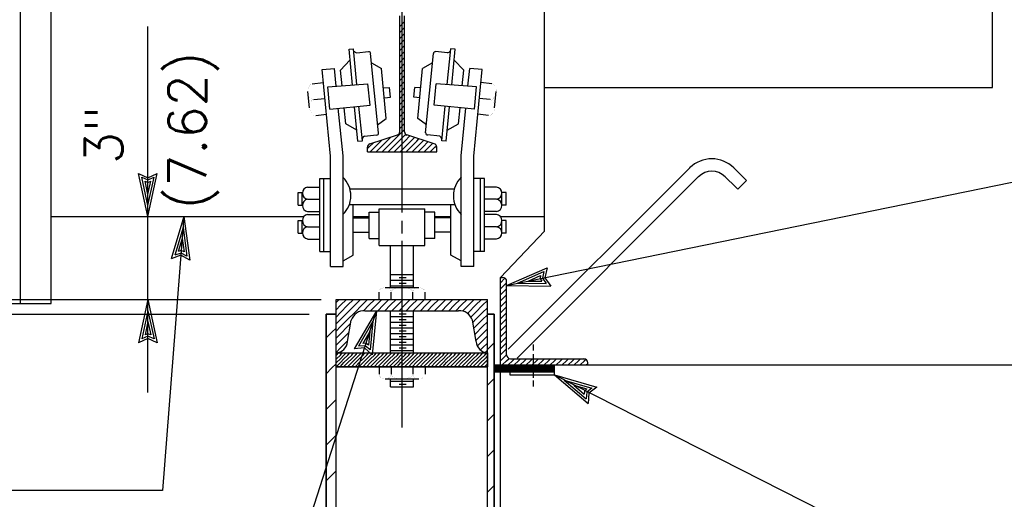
# Model space of a CAD drawing. Extents: x -21 to 2859, y -18 to 3983.
# Tile 14 of 47: x 2.86 to 6.14, y 5.07 to 6.67. Entities that reach past the tile are written whole.
import ezdxf
from ezdxf.enums import TextEntityAlignment as Align

# ---------------------------------------------------------------- set-up
doc = ezdxf.new("R2010")
doc.units = 0
doc.header["$LTSCALE"] = 25.4
doc.header["$MEASUREMENT"] = 0
doc.layers.add('PAN_TS', color=7, linetype='CONTINUOUS')
doc.styles.add('TXT_SHX', font='txt.shx')

# ---------------------------------------------------------------- blocks, each defined once
blk = doc.blocks.new('LT2')
at = {"layer": 'PAN_TS', "color": 24, "linetype": 'CONTINUOUS'}
for p, q in [((0, 0), (-0.0015, 0.000325)), ((-0.00135, 0), (-0.0015, 0.000325)), ((0, 0), (-0.0015, -0.000325)), ((-0.0015, -0.000325), (-0.00135, 0)), ((-0.000387, 0), (-0.001362, 0.000212)), ((-0.001275, 0), (-0.001362, 0.000212)), ((-0.000387, 0), (-0.001362, -0.000212)), ((-0.001362, -0.000212), (-0.001275, 0)), ((-0.000763, 0), (-0.001225, 0.0001)), ((-0.001187, 0), (-0.001225, 0.0001)), ((-0.000763, 0), (-0.001225, -0.0001)), ((-0.001225, -0.0001), (-0.001187, 0))]:
    blk.add_line(p, q, dxfattribs=at)

msp = doc.modelspace()

# ---------------------------------------------------------------- linework, layer by layer
at = {"layer": 'PAN_TS', "color": 7, "linetype": 'CONTINUOUS'}
for p, q in [((6.1049, 6.4434), (6.1049, 9.4254)), ((2.8679, 5.7234), (2.8679, 8.3084)), ((2.9699, 5.7234), (2.9699, 8.2254)), ((4.6129, 5.9644), (4.6129, 7.7144)), ((4.1389, 6.0264), (4.1389, 6.8444)), ((4.1309, 6.2964), (4.1309, 6.6824)), ((4.1309, 6.6474), (4.1469, 6.6634)), ((4.1469, 6.2964), (4.1469, 6.6824)), ((3.2919, 6.0134), (3.2919, 6.6474)), ((4.1309, 6.6274), (4.1469, 6.6434)), ((4.1309, 6.6074), (4.1469, 6.6234)), ((4.1309, 6.5874), (4.1469, 6.6034)), ((3.9619, 6.5714), (3.9769, 6.5724)), ((3.9729, 6.4514), (3.9619, 6.5714)), ((3.9879, 6.4534), (3.9769, 6.5724)), ((3.9879, 6.5594), (4.0269, 6.5634)), ((4.1309, 6.5674), (4.1469, 6.5834)), ((4.1309, 6.5474), (4.1469, 6.5634)), ((4.2899, 6.5594), (4.2499, 6.5634)), ((4.2889, 6.4534), (4.3009, 6.5724)), ((4.3159, 6.5714), (4.2999, 6.5724)), ((4.3039, 6.4514), (4.3159, 6.5714)), ((3.9649, 6.5344), (3.9339, 6.5014)), ((4.0599, 6.2924), (4.0339, 6.5574)), ((4.1309, 6.5274), (4.1469, 6.5434)), ((4.2169, 6.2924), (4.2429, 6.5574)), ((4.3119, 6.5344), (4.3439, 6.5014)), ((3.8719, 6.5034), (3.9139, 6.5074)), ((3.8999, 6.2144), (3.8719, 6.5034)), ((3.9189, 6.4484), (3.9139, 6.5074)), ((3.9389, 6.4494), (3.9339, 6.5014)), ((4.0369, 6.5264), (4.0699, 6.5074)), ((4.0859, 6.3404), (4.0699, 6.5074)), ((4.1309, 6.5074), (4.1469, 6.5234)), ((4.1309, 6.4874), (4.1469, 6.5034)), ((4.1909, 6.3404), (4.2069, 6.5074)), ((4.2399, 6.5264), (4.2069, 6.5074)), ((4.3389, 6.4494), (4.3439, 6.5014)), ((4.3579, 6.4484), (4.3639, 6.5074)), ((4.4049, 6.5034), (4.3639, 6.5074)), ((4.3779, 6.2144), (4.4049, 6.5034)), ((4.1309, 6.4674), (4.1469, 6.4834)), ((4.1309, 6.4474), (4.1469, 6.4634)), ((3.8299, 6.3764), (3.8249, 6.4304)), ((3.8389, 6.4564), (3.8759, 6.4604)), ((3.8909, 6.4454), (4.0249, 6.4564)), ((3.8979, 6.3714), (3.8909, 6.4454)), ((4.0319, 6.3844), (4.0249, 6.4564)), ((4.0759, 6.4424), (4.0969, 6.4434)), ((4.0999, 6.4114), (4.0969, 6.4434)), ((4.1309, 6.4274), (4.1469, 6.4434)), ((4.1779, 6.4114), (4.1809, 6.4434)), ((4.2009, 6.4424), (4.1809, 6.4434)), ((4.2449, 6.3844), (4.2519, 6.4564)), ((4.3869, 6.4454), (4.2519, 6.4564)), ((4.3799, 6.3714), (4.3869, 6.4454)), ((4.4379, 6.4564), (4.4009, 6.4604)), ((4.4469, 6.3764), (4.4519, 6.4304)), ((4.6129, 6.4434), (6.1049, 6.4434)), ((3.8449, 6.4034), (3.8809, 6.4074)), ((4.0799, 6.4094), (4.0999, 6.4114)), ((4.1309, 6.4074), (4.1469, 6.4234)), ((4.1309, 6.3874), (4.1469, 6.4034)), ((4.1979, 6.4094), (4.1779, 6.4114)), ((4.4319, 6.4034), (4.3959, 6.4074)), ((3.8979, 6.3714), (4.0319, 6.3844)), ((3.9419, 6.2154), (3.9259, 6.3744)), ((3.9509, 6.3224), (3.9459, 6.3764)), ((3.9909, 6.2644), (3.9799, 6.3794)), ((4.0069, 6.2654), (3.9949, 6.3814)), ((4.1309, 6.3674), (4.1469, 6.3834)), ((4.1309, 6.3474), (4.1469, 6.3634)), ((4.3799, 6.3714), (4.2449, 6.3844)), ((4.2709, 6.2654), (4.2819, 6.3814)), ((4.2859, 6.2644), (4.2969, 6.3794)), ((4.3269, 6.3224), (4.3319, 6.3764)), ((4.3359, 6.2154), (4.3509, 6.3744)), ((3.8509, 6.3504), (3.8869, 6.3544)), ((4.0569, 6.3194), (4.0859, 6.3404)), ((4.1309, 6.3274), (4.1469, 6.3434)), ((4.2199, 6.3194), (4.1909, 6.3404)), ((4.4269, 6.3504), (4.3909, 6.3544)), ((3.9879, 6.3014), (3.9509, 6.3224)), ((4.1279, 6.2844), (4.1469, 6.3034)), ((4.1309, 6.3074), (4.1469, 6.3234)), ((4.2889, 6.3014), (4.3269, 6.3224)), ((3.9909, 6.2644), (4.0069, 6.2654)), ((4.0129, 6.2814), (4.0539, 6.2854)), ((4.0309, 6.2564), (4.1229, 6.2854)), ((4.0679, 6.2644), (4.0719, 6.2694)), ((4.0879, 6.2644), (4.1009, 6.2784)), ((4.1079, 6.2644), (4.1279, 6.2844)), ((4.1279, 6.2644), (4.1479, 6.2844)), ((4.1479, 6.2844), (4.1509, 6.2874)), ((4.1479, 6.2644), (4.1649, 6.2824)), ((4.2459, 6.2564), (4.1549, 6.2854)), ((4.1679, 6.2644), (4.1799, 6.2774)), ((4.1879, 6.2644), (4.1949, 6.2724)), ((4.2079, 6.2644), (4.2099, 6.2674)), ((4.2639, 6.2814), (4.2229, 6.2854)), ((4.2859, 6.2644), (4.2709, 6.2654)), ((4.0229, 6.2294), (4.0229, 6.2444)), ((4.0229, 6.2404), (4.0279, 6.2444)), ((4.0279, 6.2444), (4.0429, 6.2594)), ((4.0319, 6.2294), (4.0479, 6.2444)), ((4.0479, 6.2444), (4.0679, 6.2644)), ((4.0519, 6.2294), (4.0679, 6.2444)), ((4.0679, 6.2444), (4.0879, 6.2644)), ((4.0719, 6.2294), (4.0879, 6.2444)), ((4.0879, 6.2444), (4.1079, 6.2644)), ((4.0919, 6.2294), (4.1079, 6.2444)), ((4.1079, 6.2444), (4.1279, 6.2644)), ((4.1119, 6.2294), (4.1279, 6.2444)), ((4.1279, 6.2444), (4.1479, 6.2644)), ((4.1319, 6.2294), (4.1479, 6.2444)), ((4.1479, 6.2444), (4.1679, 6.2644)), ((4.1519, 6.2294), (4.1679, 6.2444)), ((4.1679, 6.2444), (4.1879, 6.2644)), ((4.1719, 6.2294), (4.1879, 6.2444)), ((4.1879, 6.2444), (4.2079, 6.2644)), ((4.1919, 6.2294), (4.2079, 6.2444)), ((4.2079, 6.2444), (4.2249, 6.2624)), ((4.2119, 6.2294), (4.2279, 6.2444)), ((4.2279, 6.2444), (4.2409, 6.2584)), ((4.2319, 6.2294), (4.2479, 6.2444)), ((4.2479, 6.2444), (4.2529, 6.2494)), ((4.2539, 6.2294), (4.2539, 6.2444)), ((3.8999, 5.8464), (3.8999, 6.2144)), ((3.9419, 5.8464), (3.9419, 6.2144)), ((4.0229, 6.2294), (4.2539, 6.2294)), ((4.2519, 6.2294), (4.2539, 6.2314)), ((4.3359, 5.8464), (4.3359, 6.2144)), ((4.3779, 5.8464), (4.3779, 6.2144)), ((4.4869, 5.7834), (6.4049, 6.1764)), ((4.4919, 5.5714), (5.0969, 6.1754)), ((5.2439, 6.1754), (5.2859, 6.1334)), ((3.8649, 5.8964), (3.8649, 6.1404)), ((3.8649, 6.1404), (3.8999, 6.1404)), ((3.8779, 5.8964), (3.8779, 6.1404)), ((4.4129, 6.1404), (4.3779, 6.1404)), ((4.3999, 5.8964), (4.3999, 6.1404)), ((4.4129, 5.8964), (4.4129, 6.1404)), ((4.5219, 5.5414), (5.1259, 6.1464)), ((5.2079, 6.1524), (5.2569, 6.1044)), ((5.2569, 6.1044), (5.2859, 6.1334)), ((3.8239, 6.1114), (3.8649, 6.1114)), ((3.9649, 6.1054), (4.3109, 6.1054)), ((4.4529, 6.1114), (4.4119, 6.1114)), ((3.7929, 6.0934), (3.8059, 6.0934)), ((3.7929, 6.0514), (3.7929, 6.0934)), ((3.8059, 6.0514), (3.8059, 6.0934)), ((3.8239, 6.0714), (3.8649, 6.0714)), ((4.4529, 6.0714), (4.4119, 6.0714)), ((4.4849, 6.0934), (4.4709, 6.0934)), ((4.4709, 6.0514), (4.4709, 6.0934)), ((4.4849, 6.0514), (4.4849, 6.0934)), ((3.7929, 6.0514), (3.8059, 6.0514)), ((3.9629, 6.0534), (4.3149, 6.0534)), ((3.9759, 5.8844), (3.9759, 6.0534)), ((4.0619, 6.0394), (4.2149, 6.0394)), ((4.0619, 5.9164), (4.0619, 6.0394)), ((4.2149, 5.9164), (4.2149, 6.0394)), ((4.3009, 5.8844), (4.3009, 6.0534)), ((4.4849, 6.0514), (4.4709, 6.0514)), ((2.9699, 6.0134), (3.8099, 6.0134)), ((3.2919, 5.7364), (3.2919, 6.0134)), ((3.4119, 6.0134), (3.3409, 5.0994)), ((3.8239, 6.0304), (3.8649, 6.0304)), ((3.8239, 6.0204), (3.8649, 6.0204)), ((3.9759, 6.0134), (4.0289, 6.0134)), ((3.9759, 6.0094), (4.0289, 6.0094)), ((4.0289, 6.0284), (4.0619, 6.0284)), ((4.0289, 5.9404), (4.0289, 6.0284)), ((4.2479, 6.0284), (4.2149, 6.0284)), ((4.2469, 6.0134), (4.2999, 6.0134)), ((4.2479, 5.9404), (4.2479, 6.0284)), ((4.3009, 6.0094), (4.2479, 6.0094)), ((4.4529, 6.0304), (4.4119, 6.0304)), ((4.4529, 6.0204), (4.4119, 6.0204)), ((4.4639, 6.0134), (4.6129, 6.0134)), ((3.7929, 6.0004), (3.8059, 6.0004)), ((3.7929, 5.9584), (3.7929, 6.0004)), ((3.8059, 5.9584), (3.8059, 6.0004)), ((3.8239, 5.9794), (3.8649, 5.9794)), ((4.1389, 5.9564), (4.1389, 5.9994)), ((4.4529, 5.9794), (4.4119, 5.9794)), ((4.4849, 6.0004), (4.4709, 6.0004)), ((4.4709, 5.9584), (4.4709, 6.0004)), ((4.4849, 5.9584), (4.4849, 6.0004)), ((3.7929, 5.9584), (3.8059, 5.9584)), ((3.8239, 5.9384), (3.8649, 5.9384)), ((3.9759, 5.9614), (4.0279, 5.9614)), ((4.0289, 5.9404), (4.0619, 5.9404)), ((4.2479, 5.9404), (4.2149, 5.9404)), ((4.3009, 5.9614), (4.2499, 5.9614)), ((4.4529, 5.9384), (4.4129, 5.9384)), ((4.6129, 5.9644), (4.4659, 5.8104)), ((4.4849, 5.9584), (4.4709, 5.9584)), ((4.0619, 5.9164), (4.2149, 5.9164)), ((4.0999, 5.7764), (4.0999, 5.9154)), ((4.1389, 5.3104), (4.1389, 5.9324)), ((4.1769, 5.7764), (4.1769, 5.9154)), ((3.8649, 5.8964), (3.8989, 5.8964)), ((3.9419, 5.8654), (3.9759, 5.8844)), ((4.3359, 5.8654), (4.3009, 5.8844)), ((4.4129, 5.8964), (4.3789, 5.8964)), ((3.8999, 5.8464), (3.9419, 5.8464)), ((4.3779, 5.8464), (4.3359, 5.8464)), ((4.0999, 5.8204), (4.1769, 5.8204)), ((4.1289, 5.8104), (4.1519, 5.8104)), ((4.4659, -4.6266), (4.4659, 5.8104)), ((4.4659, 5.8104), (4.4735, 5.8104)), ((4.4659, 5.7924), (4.4813, 5.8078)), ((4.0819, 5.7764), (4.1949, 5.7764)), ((4.0999, 5.8014), (4.1769, 5.8014)), ((4.0999, 5.7824), (4.1769, 5.7824)), ((4.1289, 5.7914), (4.1519, 5.7914)), ((4.4659, 5.7914), (4.4659, 5.7924)), ((4.4659, 5.7724), (4.4859, 5.7924)), ((4.4859, 5.7924), (4.4869, 5.7924)), ((4.4869, 5.5524), (4.4869, 5.797)), ((4.0619, 5.7364), (4.0619, 5.7614)), ((4.1019, 5.7364), (4.1019, 5.7614)), ((4.1749, 5.7364), (4.1749, 5.7614)), ((4.2159, 5.7364), (4.2159, 5.7614)), ((4.4659, 5.7714), (4.4659, 5.7724)), ((4.4659, 5.7524), (4.4859, 5.7724)), ((4.4659, 5.7514), (4.4659, 5.7524)), ((4.4659, 5.7324), (4.4859, 5.7524)), ((4.4859, 5.7724), (4.4869, 5.7724)), ((4.4859, 5.7524), (4.4869, 5.7524)), ((1.4879, 5.7364), (3.8689, 5.7364)), ((2.8319, 5.7234), (2.9699, 5.7234)), ((3.2919, 5.4264), (3.2919, 5.7364)), ((3.9189, -4.5726), (3.9189, 5.7364)), ((3.9189, 5.7364), (4.4229, 5.7364)), ((3.9189, 5.7264), (3.9289, 5.7364)), ((3.9189, 5.7024), (3.9339, 5.7174)), ((3.9339, 5.7174), (3.9529, 5.7364)), ((3.9339, 5.6934), (3.9569, 5.7174)), ((3.9569, 5.7174), (3.9769, 5.7364)), ((3.9569, 5.6934), (3.9809, 5.7174)), ((3.9809, 5.7174), (3.9999, 5.7364)), ((3.9809, 5.6934), (4.0049, 5.7174)), ((4.0049, 5.7174), (4.0239, 5.7364)), ((4.0099, 5.6994), (4.0279, 5.7174)), ((4.0279, 5.7174), (4.0479, 5.7364)), ((4.0339, 5.6994), (4.0519, 5.7174)), ((4.0519, 5.7174), (4.0709, 5.7364)), ((4.0579, 5.6994), (4.0759, 5.7174)), ((4.0759, 5.7174), (4.0949, 5.7364)), ((4.0809, 5.6994), (4.0989, 5.7174)), ((4.0989, 5.7174), (4.1189, 5.7364)), ((4.1049, 5.6994), (4.1229, 5.7174)), ((4.1229, 5.7174), (4.1419, 5.7364)), ((4.1289, 5.6994), (4.1469, 5.7174)), ((4.1469, 5.7174), (4.1659, 5.7364)), ((4.1519, 5.6994), (4.1699, 5.7174)), ((4.1699, 5.7174), (4.1899, 5.7364)), ((4.1759, 5.6994), (4.1939, 5.7174)), ((4.1939, 5.7174), (4.2129, 5.7364)), ((4.1999, 5.6994), (4.2179, 5.7174)), ((4.2179, 5.7174), (4.2369, 5.7364)), ((4.2229, 5.6994), (4.2409, 5.7174)), ((4.2409, 5.7174), (4.2609, 5.7364)), ((4.2469, 5.6994), (4.2649, 5.7174)), ((4.2649, 5.7174), (4.2839, 5.7364)), ((4.2709, 5.6994), (4.2889, 5.7174)), ((4.2889, 5.7174), (4.3079, 5.7364)), ((4.2939, 5.6994), (4.3119, 5.7174)), ((4.3119, 5.7174), (4.3319, 5.7364)), ((4.3179, 5.6994), (4.3359, 5.7174)), ((4.3359, 5.7174), (4.3549, 5.7364)), ((4.3399, 5.6974), (4.3599, 5.7174)), ((4.3599, 5.7174), (4.3789, 5.7364)), ((4.3599, 5.6934), (4.3829, 5.7174)), ((4.3829, 5.7174), (4.4029, 5.7364)), ((4.3829, 5.6934), (4.4069, 5.7174)), ((4.4069, 5.7174), (4.4229, 5.7334)), ((4.4069, 5.6934), (4.4229, 5.7094)), ((4.4229, -4.5726), (4.4229, 5.7364)), ((4.4659, 5.7314), (4.4659, 5.7324)), ((4.4659, 5.7124), (4.4859, 5.7324)), ((4.4659, 5.7114), (4.4659, 5.7124)), ((4.4659, 5.6924), (4.4859, 5.7124)), ((4.4859, 5.7324), (4.4869, 5.7324)), ((4.4859, 5.7124), (4.4869, 5.7124)), ((2.3179, 5.6874), (3.8289, 5.6874)), ((3.7389, 4.7164), (4.0529, 5.6994)), ((3.8859, -4.5726), (3.8859, 5.6874)), ((3.8859, 5.6874), (3.9189, 5.6874)), ((3.9189, 5.6784), (3.9339, 5.6934)), ((3.9339, 5.6704), (3.9569, 5.6934)), ((3.9569, 5.6704), (3.9809, 5.6934)), ((4.0149, 5.6994), (4.3269, 5.6994)), ((4.0999, 5.5584), (4.0999, 5.6994)), ((4.0999, 5.6804), (4.1769, 5.6804)), ((4.1289, 5.6894), (4.1519, 5.6894)), ((4.1769, 5.5584), (4.1769, 5.6994)), ((4.3559, 5.6904), (4.3599, 5.6934)), ((4.3679, 5.6784), (4.3829, 5.6934)), ((4.3829, 5.6704), (4.4069, 5.6934)), ((4.4069, 5.6704), (4.4229, 5.6854)), ((4.4449, 5.6874), (4.4229, 5.6874)), ((4.4449, -4.5726), (4.4449, 5.6874)), ((4.4659, 5.6914), (4.4659, 5.6924)), ((4.4659, 5.6724), (4.4859, 5.6924)), ((4.4859, 5.6924), (4.4869, 5.6924)), ((3.9049, 5.6274), (3.9189, 5.6414)), ((3.9189, 5.6554), (3.9339, 5.6704)), ((3.9189, 5.6314), (3.9339, 5.6464)), ((3.9339, 5.6464), (3.9569, 5.6704)), ((3.9339, 5.6224), (3.9569, 5.6464)), ((3.9569, 5.5964), (3.9689, 5.6684)), ((3.9569, 5.6464), (3.9669, 5.6564)), ((4.0999, 5.6614), (4.1769, 5.6614)), ((4.0999, 5.6424), (4.1769, 5.6424)), ((4.1289, 5.6704), (4.1519, 5.6704)), ((4.1289, 5.6514), (4.1519, 5.6514)), ((4.3849, 5.5964), (4.3729, 5.6684)), ((4.3739, 5.6604), (4.3829, 5.6704)), ((4.3769, 5.6404), (4.3829, 5.6464)), ((4.3829, 5.6464), (4.4069, 5.6704)), ((4.3829, 5.6224), (4.4069, 5.6464)), ((4.4069, 5.6464), (4.4229, 5.6624)), ((4.4659, 5.6714), (4.4659, 5.6724)), ((4.4659, 5.6524), (4.4859, 5.6724)), ((4.4659, 5.6514), (4.4659, 5.6524)), ((4.4659, 5.6324), (4.4859, 5.6524)), ((4.4859, 5.6724), (4.4869, 5.6724)), ((4.4859, 5.6524), (4.4869, 5.6524)), ((3.8859, 5.6084), (3.9049, 5.6274)), ((3.9189, 5.6074), (3.9339, 5.6224)), ((3.9339, 5.5994), (3.9569, 5.6224)), ((3.9569, 5.6224), (3.9619, 5.6274)), ((4.0999, 5.6234), (4.1769, 5.6234)), ((4.1289, 5.6324), (4.1519, 5.6324)), ((4.1289, 5.6134), (4.1519, 5.6134)), ((4.3809, 5.6204), (4.3829, 5.6224)), ((4.3839, 5.6004), (4.4069, 5.6224)), ((4.4069, 5.6224), (4.4229, 5.6384)), ((4.4069, 5.5994), (4.4229, 5.6154)), ((4.4659, 5.6314), (4.4659, 5.6324)), ((4.4659, 5.6124), (4.4859, 5.6324)), ((4.4659, 5.6114), (4.4659, 5.6124)), ((4.4659, 5.5924), (4.4859, 5.6124)), ((4.4859, 5.6324), (4.4869, 5.6324)), ((4.4859, 5.6124), (4.4869, 5.6124)), ((3.9189, 5.5844), (3.9339, 5.5994)), ((3.9339, 5.5754), (3.9569, 5.5994)), ((4.0999, 5.6044), (4.1769, 5.6044)), ((4.0999, 5.5854), (4.1769, 5.5854)), ((4.1289, 5.5944), (4.1519, 5.5944)), ((4.3889, 5.5814), (4.4069, 5.5994)), ((4.4069, 5.5754), (4.4229, 5.5914)), ((4.4229, 5.5704), (4.4349, 5.5824)), ((4.4349, 5.5824), (4.4449, 5.5924)), ((4.4659, 5.5914), (4.4659, 5.5924)), ((4.4659, 5.5724), (4.4859, 5.5924)), ((4.4859, 5.5924), (4.4869, 5.5924)), ((4.5759, 5.5664), (4.5759, 5.5864)), ((3.9189, 5.5604), (3.9339, 5.5754)), ((3.9189, 5.5584), (4.4229, 5.5584)), ((3.9189, 5.5504), (3.9199, 5.5514)), ((3.9199, 5.5514), (3.9269, 5.5584)), ((3.9199, 5.5394), (3.9329, 5.5514)), ((3.9329, 5.5514), (3.9389, 5.5584)), ((3.9329, 5.5394), (3.9449, 5.5514)), ((3.9449, 5.5514), (3.9519, 5.5584)), ((3.9449, 5.5394), (3.9579, 5.5514)), ((3.9579, 5.5514), (3.9649, 5.5584)), ((3.9579, 5.5394), (3.9709, 5.5514)), ((3.9709, 5.5514), (3.9769, 5.5584)), ((3.9709, 5.5394), (3.9829, 5.5514)), ((3.9829, 5.5514), (3.9899, 5.5584)), ((3.9829, 5.5394), (3.9959, 5.5514)), ((3.9959, 5.5514), (4.0029, 5.5584)), ((3.9959, 5.5394), (4.0089, 5.5514)), ((4.0089, 5.5514), (4.0149, 5.5584)), ((4.0089, 5.5394), (4.0209, 5.5514)), ((4.0209, 5.5514), (4.0279, 5.5584)), ((4.0209, 5.5394), (4.0339, 5.5514)), ((4.0339, 5.5514), (4.0409, 5.5584)), ((4.0339, 5.5394), (4.0469, 5.5514)), ((4.0469, 5.5514), (4.0529, 5.5584)), ((4.0469, 5.5394), (4.0589, 5.5514)), ((4.0589, 5.5514), (4.0659, 5.5584)), ((4.0589, 5.5394), (4.0719, 5.5514)), ((4.0719, 5.5514), (4.0789, 5.5584)), ((4.0719, 5.5394), (4.0849, 5.5514)), ((4.0849, 5.5514), (4.0909, 5.5584)), ((4.0849, 5.5394), (4.0969, 5.5514)), ((4.0969, 5.5514), (4.1039, 5.5584)), ((4.0969, 5.5394), (4.1099, 5.5514)), ((4.0999, 5.5664), (4.1769, 5.5664)), ((4.1099, 5.5514), (4.1169, 5.5584)), ((4.1099, 5.5394), (4.1229, 5.5514)), ((4.1229, 5.5514), (4.1289, 5.5584)), ((4.1229, 5.5394), (4.1349, 5.5514)), ((4.1289, 5.5754), (4.1519, 5.5754)), ((4.1349, 5.5514), (4.1419, 5.5584)), ((4.1349, 5.5394), (4.1479, 5.5514)), ((4.1479, 5.5514), (4.1549, 5.5584)), ((4.1479, 5.5394), (4.1609, 5.5514)), ((4.1609, 5.5514), (4.1669, 5.5584)), ((4.1609, 5.5394), (4.1729, 5.5514)), ((4.1729, 5.5514), (4.1799, 5.5584)), ((4.1729, 5.5394), (4.1859, 5.5514)), ((4.1859, 5.5514), (4.1929, 5.5584)), ((4.1859, 5.5394), (4.1989, 5.5514)), ((4.1989, 5.5514), (4.2049, 5.5584)), ((4.1989, 5.5394), (4.2109, 5.5514)), ((4.2109, 5.5514), (4.2179, 5.5584)), ((4.2109, 5.5394), (4.2239, 5.5514)), ((4.2239, 5.5514), (4.2309, 5.5584)), ((4.2239, 5.5394), (4.2369, 5.5514)), ((4.2369, 5.5514), (4.2429, 5.5584)), ((4.2369, 5.5394), (4.2489, 5.5514)), ((4.2489, 5.5514), (4.2559, 5.5584)), ((4.2489, 5.5394), (4.2619, 5.5514)), ((4.2619, 5.5514), (4.2689, 5.5584)), ((4.2619, 5.5394), (4.2749, 5.5514)), ((4.2749, 5.5514), (4.2809, 5.5584)), ((4.2749, 5.5394), (4.2869, 5.5514)), ((4.2869, 5.5514), (4.2939, 5.5584)), ((4.2869, 5.5394), (4.2999, 5.5514)), ((4.2999, 5.5514), (4.3069, 5.5584)), ((4.2999, 5.5394), (4.3129, 5.5514)), ((4.3129, 5.5514), (4.3189, 5.5584)), ((4.3129, 5.5394), (4.3249, 5.5514)), ((4.3249, 5.5514), (4.3319, 5.5584)), ((4.3249, 5.5394), (4.3379, 5.5514)), ((4.3379, 5.5514), (4.3449, 5.5584)), ((4.3379, 5.5394), (4.3509, 5.5514)), ((4.3509, 5.5514), (4.3569, 5.5584)), ((4.3509, 5.5394), (4.3629, 5.5514)), ((4.3629, 5.5514), (4.3699, 5.5584)), ((4.3629, 5.5394), (4.3759, 5.5514)), ((4.3759, 5.5514), (4.3829, 5.5584)), ((4.3759, 5.5394), (4.3889, 5.5514)), ((4.3889, 5.5514), (4.3949, 5.5584)), ((4.3889, 5.5394), (4.4009, 5.5514)), ((4.3999, 5.5684), (4.4069, 5.5754)), ((4.4009, 5.5514), (4.4079, 5.5584)), ((4.4009, 5.5394), (4.4139, 5.5514)), ((4.4139, 5.5514), (4.4209, 5.5584)), ((4.4139, 5.5394), (4.4229, 5.5484)), ((4.4149, 5.5604), (4.4229, 5.5674)), ((4.4659, 5.5714), (4.4659, 5.5724)), ((4.4659, 5.5524), (4.4859, 5.5724)), ((4.4659, 5.5514), (4.4659, 5.5524)), ((4.4659, 5.5324), (4.4859, 5.5524)), ((4.4859, 5.5724), (4.4869, 5.5724)), ((4.4859, 5.5524), (4.4869, 5.5524)), ((4.5759, 5.4754), (4.5759, 5.5544)), ((3.9049, 5.5084), (3.9189, 5.5224)), ((3.9189, 5.5374), (3.9199, 5.5394)), ((3.9189, 5.5254), (3.9199, 5.5264)), ((3.9189, 5.5124), (3.9199, 5.5134)), ((3.9189, 5.5124), (4.4229, 5.5124)), ((3.9199, 5.5264), (3.9329, 5.5394)), ((3.9199, 5.5134), (3.9329, 5.5264)), ((3.9309, 5.5124), (3.9329, 5.5134)), ((3.9329, 5.5264), (3.9449, 5.5394)), ((3.9329, 5.5134), (3.9449, 5.5264)), ((3.9439, 5.5124), (3.9449, 5.5134)), ((3.9449, 5.5264), (3.9579, 5.5394)), ((3.9449, 5.5134), (3.9579, 5.5264)), ((3.9569, 5.5124), (3.9579, 5.5134)), ((3.9579, 5.5264), (3.9709, 5.5394)), ((3.9579, 5.5134), (3.9709, 5.5264)), ((3.9689, 5.5124), (3.9709, 5.5134)), ((3.9709, 5.5264), (3.9829, 5.5394)), ((3.9709, 5.5134), (3.9829, 5.5264)), ((3.9819, 5.5124), (3.9829, 5.5134)), ((3.9829, 5.5264), (3.9959, 5.5394)), ((3.9829, 5.5134), (3.9959, 5.5264)), ((3.9949, 5.5124), (3.9959, 5.5134)), ((3.9959, 5.5264), (4.0089, 5.5394)), ((3.9959, 5.5134), (4.0089, 5.5264)), ((4.0069, 5.5124), (4.0089, 5.5134)), ((4.0089, 5.5264), (4.0209, 5.5394)), ((4.0089, 5.5134), (4.0209, 5.5264)), ((4.0199, 5.5124), (4.0209, 5.5134)), ((4.0209, 5.5264), (4.0339, 5.5394)), ((4.0209, 5.5134), (4.0339, 5.5264)), ((4.0329, 5.5124), (4.0339, 5.5134)), ((4.0339, 5.5264), (4.0469, 5.5394)), ((4.0339, 5.5134), (4.0469, 5.5264)), ((4.0449, 5.5124), (4.0469, 5.5134)), ((4.0469, 5.5264), (4.0589, 5.5394)), ((4.0469, 5.5134), (4.0589, 5.5264)), ((4.0579, 5.5124), (4.0589, 5.5134)), ((4.0589, 5.5264), (4.0719, 5.5394)), ((4.0589, 5.5134), (4.0719, 5.5264)), ((4.0619, 5.5124), (4.0619, 5.4874)), ((4.0709, 5.5124), (4.0719, 5.5134)), ((4.0719, 5.5264), (4.0849, 5.5394)), ((4.0719, 5.5134), (4.0849, 5.5264)), ((4.0829, 5.5124), (4.0849, 5.5134)), ((4.0849, 5.5264), (4.0969, 5.5394)), ((4.0849, 5.5134), (4.0969, 5.5264)), ((4.0959, 5.5124), (4.0969, 5.5134)), ((4.0969, 5.5264), (4.1099, 5.5394)), ((4.0969, 5.5134), (4.1099, 5.5264)), ((4.1019, 5.5124), (4.1019, 5.4874)), ((4.1089, 5.5124), (4.1099, 5.5134)), ((4.1099, 5.5264), (4.1229, 5.5394)), ((4.1099, 5.5134), (4.1229, 5.5264)), ((4.1209, 5.5124), (4.1229, 5.5134)), ((4.1229, 5.5264), (4.1349, 5.5394)), ((4.1229, 5.5134), (4.1349, 5.5264)), ((4.1339, 5.5124), (4.1349, 5.5134)), ((4.1349, 5.5264), (4.1479, 5.5394)), ((4.1349, 5.5134), (4.1479, 5.5264)), ((4.1469, 5.5124), (4.1479, 5.5134)), ((4.1479, 5.5264), (4.1609, 5.5394)), ((4.1479, 5.5134), (4.1609, 5.5264)), ((4.1589, 5.5124), (4.1609, 5.5134)), ((4.1609, 5.5264), (4.1729, 5.5394)), ((4.1609, 5.5134), (4.1729, 5.5264)), ((4.1719, 5.5124), (4.1729, 5.5134)), ((4.1729, 5.5264), (4.1859, 5.5394)), ((4.1729, 5.5134), (4.1859, 5.5264)), ((4.1749, 5.5124), (4.1749, 5.4874)), ((4.1849, 5.5124), (4.1859, 5.5134)), ((4.1859, 5.5264), (4.1989, 5.5394)), ((4.1859, 5.5134), (4.1989, 5.5264)), ((4.1969, 5.5124), (4.1989, 5.5134)), ((4.1989, 5.5264), (4.2109, 5.5394)), ((4.1989, 5.5134), (4.2109, 5.5264)), ((4.2099, 5.5124), (4.2109, 5.5134)), ((4.2109, 5.5264), (4.2239, 5.5394)), ((4.2109, 5.5134), (4.2239, 5.5264)), ((4.2159, 5.5124), (4.2159, 5.4874)), ((4.2229, 5.5124), (4.2239, 5.5134)), ((4.2239, 5.5264), (4.2369, 5.5394)), ((4.2239, 5.5134), (4.2369, 5.5264)), ((4.2349, 5.5124), (4.2369, 5.5134)), ((4.2369, 5.5264), (4.2489, 5.5394)), ((4.2369, 5.5134), (4.2489, 5.5264)), ((4.2479, 5.5124), (4.2489, 5.5134)), ((4.2489, 5.5264), (4.2619, 5.5394)), ((4.2489, 5.5134), (4.2619, 5.5264)), ((4.2609, 5.5124), (4.2619, 5.5134)), ((4.2619, 5.5264), (4.2749, 5.5394)), ((4.2619, 5.5134), (4.2749, 5.5264)), ((4.2729, 5.5124), (4.2749, 5.5134)), ((4.2749, 5.5264), (4.2869, 5.5394)), ((4.2749, 5.5134), (4.2869, 5.5264)), ((4.2859, 5.5124), (4.2869, 5.5134)), ((4.2869, 5.5264), (4.2999, 5.5394)), ((4.2869, 5.5134), (4.2999, 5.5264)), ((4.2989, 5.5124), (4.2999, 5.5134)), ((4.2999, 5.5264), (4.3129, 5.5394)), ((4.2999, 5.5134), (4.3129, 5.5264)), ((4.3109, 5.5124), (4.3129, 5.5134)), ((4.3129, 5.5264), (4.3249, 5.5394)), ((4.3129, 5.5134), (4.3249, 5.5264)), ((4.3239, 5.5124), (4.3249, 5.5134)), ((4.3249, 5.5264), (4.3379, 5.5394)), ((4.3249, 5.5134), (4.3379, 5.5264)), ((4.3369, 5.5124), (4.3379, 5.5134)), ((4.3379, 5.5264), (4.3509, 5.5394)), ((4.3379, 5.5134), (4.3509, 5.5264)), ((4.3489, 5.5124), (4.3509, 5.5134)), ((4.3509, 5.5264), (4.3629, 5.5394)), ((4.3509, 5.5134), (4.3629, 5.5264)), ((4.3619, 5.5124), (4.3629, 5.5134)), ((4.3629, 5.5264), (4.3759, 5.5394)), ((4.3629, 5.5134), (4.3759, 5.5264)), ((4.3749, 5.5124), (4.3759, 5.5134)), ((4.3759, 5.5264), (4.3889, 5.5394)), ((4.3759, 5.5134), (4.3889, 5.5264)), ((4.3869, 5.5124), (4.3889, 5.5134)), ((4.3889, 5.5264), (4.4009, 5.5394)), ((4.3889, 5.5134), (4.4009, 5.5264)), ((4.3999, 5.5124), (4.4009, 5.5134)), ((4.4009, 5.5264), (4.4139, 5.5394)), ((4.4009, 5.5134), (4.4139, 5.5264)), ((4.4129, 5.5124), (4.4139, 5.5134)), ((4.4139, 5.5264), (4.4229, 5.5354)), ((4.4139, 5.5134), (4.4229, 5.5224)), ((4.4449, 5.5184), (4.6459, 5.5184)), ((4.4449, 5.5164), (4.6459, 5.5164)), ((4.4449, 5.5154), (4.6459, 5.5154)), ((4.4449, 5.5134), (4.6459, 5.5134)), ((4.4449, 5.5124), (4.6459, 5.5124)), ((4.4449, 5.5104), (4.6459, 5.5104)), ((4.4659, 5.5314), (4.4659, 5.5324)), ((4.4659, 5.5184), (6.5689, 5.5184)), ((4.4719, 5.5184), (4.4859, 5.5324)), ((4.4859, 5.5324), (4.4949, 5.5404)), ((4.4919, 5.5184), (4.5059, 5.5324)), ((4.4999, 5.5394), (4.7439, 5.5394)), ((4.5059, 5.5324), (4.5129, 5.5394)), ((4.5119, 5.5184), (4.5259, 5.5324)), ((4.5259, 5.5324), (4.5329, 5.5394)), ((4.5319, 5.5184), (4.5459, 5.5324)), ((4.5459, 5.5324), (4.5529, 5.5394)), ((4.5519, 5.5184), (4.5659, 5.5324)), ((4.5659, 5.5324), (4.5729, 5.5394)), ((4.5719, 5.5184), (4.5859, 5.5324)), ((4.5859, 5.5324), (4.5929, 5.5394)), ((4.5919, 5.5184), (4.6059, 5.5324)), ((4.6059, 5.5324), (4.6129, 5.5394)), ((4.6119, 5.5184), (4.6259, 5.5324)), ((4.6259, 5.5324), (4.6329, 5.5394)), ((4.6319, 5.5184), (4.6459, 5.5324)), ((4.6459, 5.5324), (4.6529, 5.5394)), ((4.6459, 5.4854), (4.6459, 5.5184)), ((4.6519, 5.5184), (4.6659, 5.5324)), ((4.6659, 5.5324), (4.6729, 5.5394)), ((4.6719, 5.5184), (4.6859, 5.5324)), ((4.6859, 5.5324), (4.6929, 5.5394)), ((4.6919, 5.5184), (4.7059, 5.5324)), ((4.7059, 5.5324), (4.7129, 5.5394)), ((4.7119, 5.5184), (4.7259, 5.5324)), ((4.7259, 5.5324), (4.7329, 5.5394)), ((4.7319, 5.5184), (4.7459, 5.5324)), ((4.7459, 5.5324), (4.7509, 5.5374)), ((4.7519, 5.5184), (4.7571, 5.5236)), ((4.7572, 5.5184), (4.7572, 5.5264)), ((3.8859, 5.4894), (3.9049, 5.5084)), ((4.4449, 5.5094), (4.6459, 5.5094)), ((4.4449, 5.5074), (4.6459, 5.5074)), ((4.4449, 5.5064), (4.6459, 5.5064)), ((4.4449, 5.5044), (4.6459, 5.5044)), ((4.4449, 5.5034), (4.6459, 5.5034)), ((4.4449, 5.5014), (4.6459, 5.5014)), ((4.4449, 5.5004), (4.6459, 5.5004)), ((4.4449, 5.4984), (4.6459, 5.4984)), ((4.4449, 5.4964), (4.6459, 5.4964)), ((4.4449, 5.4954), (4.6459, 5.4954)), ((4.4979, 5.4954), (4.4979, 5.4854)), ((4.4979, 5.4854), (4.6459, 5.4854)), ((4.6459, 5.4854), (6.5502, 4.5187)), ((4.0819, 5.4724), (4.1949, 5.4724)), ((4.0999, 5.4454), (4.0999, 5.4724)), ((4.0999, 5.4644), (4.1769, 5.4644)), ((4.0999, 5.4454), (4.1769, 5.4454)), ((4.1289, 5.4544), (4.1519, 5.4544)), ((4.1769, 5.4454), (4.1769, 5.4724)), ((4.4229, 5.4514), (4.4349, 5.4634)), ((4.4349, 5.4634), (4.4449, 5.4734)), ((4.5759, 5.4464), (4.5759, 5.4664)), ((3.8859, 5.3704), (3.9049, 5.3894)), ((3.9049, 5.3894), (3.9189, 5.4034)), ((4.4349, 5.3444), (4.4449, 5.3544)), ((4.4229, 5.3324), (4.4349, 5.3444)), ((3.9049, 5.2704), (3.9189, 5.2844)), ((3.8859, 5.2514), (3.9049, 5.2704)), ((4.4229, 5.2134), (4.4349, 5.2254)), ((4.4349, 5.2254), (4.4449, 5.2354)), ((3.8859, 5.1324), (3.9049, 5.1514)), ((3.9049, 5.1514), (3.9189, 5.1654)), ((3.3409, 5.0994), (2.5286, 5.0994)), ((4.4229, 5.0944), (4.4349, 5.1064)), ((4.4349, 5.1064), (4.4449, 5.1164))]:
    msp.add_line(p, q, dxfattribs=at)
at = {"layer": 'PAN_TS', "color": 7, "linetype": 'CONTINUOUS', "const_width": 0.00025}
for points in [[(3.8457, 6.4036, -0.072459), (3.8421, 6.4038, -0.066495), (3.8387, 6.4049, -0.05768), (3.8354, 6.4071, -0.049127), (3.8324, 6.4101, -0.042311), (3.8297, 6.4139, -0.037493), (3.8276, 6.4183, -0.034483), (3.8261, 6.4232, -0.033047), (3.8253, 6.4283, -0.033047), (3.8251, 6.4335, -0.034483), (3.8256, 6.4386, -0.037493), (3.8268, 6.4433, -0.042311), (3.8286, 6.4476, -0.049127), (3.8309, 6.4511, -0.05768), (3.8337, 6.4539, -0.066495), (3.8369, 6.4557, -0.072459), (3.8403, 6.4566, -0.072459)], [(4.4316, 6.4036, 0.072459), (4.4351, 6.4038, 0.066495), (4.4386, 6.4049, 0.05768), (4.4419, 6.4071, 0.049127), (4.4449, 6.4101, 0.042311), (4.4475, 6.4139, 0.037493), (4.4496, 6.4183, 0.034483), (4.4511, 6.4232, 0.033047), (4.452, 6.4283, 0.033047), (4.4521, 6.4335, 0.034483), (4.4516, 6.4386, 0.037493), (4.4505, 6.4433, 0.042311), (4.4487, 6.4476, 0.049127), (4.4463, 6.4511, 0.05768), (4.4435, 6.4539, 0.066495), (4.4403, 6.4557, 0.072459), (4.4369, 6.4566, 0.072459)], [(3.8507, 6.3506, -0.072459), (3.8471, 6.3508, -0.066495), (3.8437, 6.352, -0.05768), (3.8404, 6.3541, -0.049127), (3.8374, 6.3571, -0.042311), (3.8347, 6.3609, -0.037493), (3.8326, 6.3653, -0.034483), (3.8311, 6.3702, -0.033047), (3.8303, 6.3753, -0.033047), (3.8301, 6.3805, -0.034483), (3.8306, 6.3856, -0.037493), (3.8318, 6.3904, -0.042311), (3.8336, 6.3946, -0.049127), (3.8359, 6.3982, -0.05768), (3.8387, 6.4009, -0.066495), (3.8419, 6.4028, -0.072459), (3.8453, 6.4036, -0.072459)], [(4.4266, 6.3506, 0.072459), (4.4301, 6.3508, 0.066495), (4.4336, 6.352, 0.05768), (4.4369, 6.3541, 0.049127), (4.4399, 6.3571, 0.042311), (4.4425, 6.3609, 0.037493), (4.4446, 6.3653, 0.034483), (4.4461, 6.3702, 0.033047), (4.447, 6.3753, 0.033047), (4.4471, 6.3805, 0.034483), (4.4466, 6.3856, 0.037493), (4.4455, 6.3904, 0.042311), (4.4437, 6.3946, 0.049127), (4.4413, 6.3982, 0.05768), (4.4385, 6.4009, 0.066495), (4.4353, 6.4028, 0.072459), (4.4319, 6.4036, 0.072459)], [(4.0616, 5.7617, -0.067348), (4.062, 5.7645, -0.063116), (4.0632, 5.7672, -0.056531), (4.065, 5.7698, -0.049726), (4.0675, 5.772, -0.043978), (4.0706, 5.7738, -0.039727), (4.0741, 5.7751, -0.036986), (4.0779, 5.7759, -0.035654), (4.0818, 5.7762, -0.035654), (4.0857, 5.7759, -0.036986), (4.0895, 5.7751, -0.039727), (4.093, 5.7738, -0.043978), (4.0961, 5.772, -0.049726), (4.0986, 5.7698, -0.056531), (4.1004, 5.7672, -0.063116), (4.1016, 5.7645, -0.067348), (4.102, 5.7617, -0.067348)], [(4.102, 5.7617, -0.114895), (4.1027, 5.7645, -0.085301), (4.1047, 5.7673, -0.057336), (4.1081, 5.7698, -0.039984), (4.1126, 5.7721, -0.030078), (4.1181, 5.7739, -0.024465), (4.1244, 5.7752, -0.021405), (4.1312, 5.7761, -0.020047), (4.1383, 5.7763, -0.020047), (4.1454, 5.7761, -0.021405), (4.1522, 5.7752, -0.024465), (4.1585, 5.7739, -0.030078), (4.164, 5.7721, -0.039984), (4.1685, 5.7698, -0.057336), (4.1719, 5.7673, -0.085301), (4.1739, 5.7645, -0.114895), (4.1746, 5.7617, -0.114895)], [(4.1746, 5.7617, -0.067348), (4.175, 5.7645, -0.063116), (4.1762, 5.7672, -0.056531), (4.178, 5.7698, -0.049726), (4.1805, 5.772, -0.043978), (4.1836, 5.7738, -0.039727), (4.1871, 5.7751, -0.036986), (4.1908, 5.7759, -0.035654), (4.1948, 5.7762, -0.035654), (4.1987, 5.7759, -0.036986), (4.2025, 5.7751, -0.039727), (4.206, 5.7738, -0.043978), (4.209, 5.772, -0.049726), (4.2115, 5.7698, -0.056531), (4.2134, 5.7672, -0.063116), (4.2146, 5.7645, -0.067348), (4.2149, 5.7617, -0.067348)], [(4.062, 5.487, 0.067348), (4.0624, 5.4842, 0.063116), (4.0635, 5.4815, 0.056531), (4.0654, 5.479, 0.049726), (4.0679, 5.4767, 0.043978), (4.0709, 5.4749, 0.039727), (4.0744, 5.4736, 0.036986), (4.0782, 5.4728, 0.035654), (4.0821, 5.4725, 0.035654), (4.0861, 5.4728, 0.036986), (4.0898, 5.4736, 0.039727), (4.0933, 5.4749, 0.043978), (4.0964, 5.4767, 0.049726), (4.0989, 5.479, 0.056531), (4.1008, 5.4815, 0.063116), (4.1019, 5.4842, 0.067348), (4.1023, 5.487, 0.067348)], [(4.1023, 5.487, 0.114895), (4.103, 5.4842, 0.085301), (4.1051, 5.4814, 0.057336), (4.1084, 5.4789, 0.039984), (4.1129, 5.4767, 0.030078), (4.1184, 5.4748, 0.024465), (4.1247, 5.4735, 0.021405), (4.1315, 5.4726, 0.020047), (4.1386, 5.4724, 0.020047), (4.1457, 5.4726, 0.021405), (4.1525, 5.4735, 0.024465), (4.1588, 5.4748, 0.030078), (4.1643, 5.4767, 0.039984), (4.1688, 5.4789, 0.057336), (4.1722, 5.4814, 0.085301), (4.1743, 5.4842, 0.114895), (4.175, 5.487, 0.114895)], [(4.175, 5.487, 0.067348), (4.1753, 5.4842, 0.063116), (4.1765, 5.4815, 0.056531), (4.1784, 5.479, 0.049726), (4.1809, 5.4767, 0.043978), (4.1839, 5.4749, 0.039727), (4.1874, 5.4736, 0.036986), (4.1912, 5.4728, 0.035654), (4.1951, 5.4725, 0.035654), (4.1991, 5.4728, 0.036986), (4.2028, 5.4736, 0.039727), (4.2063, 5.4749, 0.043978), (4.2094, 5.4767, 0.049726), (4.2119, 5.479, 0.056531), (4.2137, 5.4815, 0.063116), (4.2149, 5.4842, 0.067348), (4.2153, 5.487, 0.067348)]]:
    msp.add_lwpolyline(points, format="xyb", dxfattribs=at)
at = {"layer": 'PAN_TS', "color": 7, "linetype": 'CONTINUOUS'}
for points in [[(3.9189, -4.5726), (3.9189, 5.6874), (3.8859, 5.6874), (3.8859, -4.5726)], [(4.4229, -4.5726), (4.4229, 5.6874), (4.4449, 5.6874), (4.4449, -4.5726)], [(3.9189, 5.5124), (3.9189, 5.5584), (4.4229, 5.5584), (4.4229, 5.5124)]]:
    msp.add_lwpolyline(points, close=True, dxfattribs=at)
for centre, radius, start, end in [((3.9961, 6.5833), 0.0258, 224.412, 250.8931), ((4.0276, 6.5564), 0.00667, 5.5446, 95.7514), ((4.2496, 6.5564), 0.00667, 84.2486, 174.4554), ((4.2812, 6.5833), 0.0258, 289.1069, 315.588), ((4.0189, 6.2691), 0.0131, 115.4881, 172.0042), ((4.0534, 6.2916), 0.00667, 275.553, 5.5508), ((4.119, 6.2961), 0.0117, 287.5835, 360), ((4.1583, 6.2961), 0.0117, 180, 252.4165), ((4.2239, 6.2916), 0.00667, 174.4492, 264.447), ((4.2583, 6.2691), 0.0131, 7.9958, 64.5119), ((4.0346, 6.2447), 0.0117, 107.6676, 180), ((4.2426, 6.2447), 0.0117, 0, 72.3324), ((5.1702, 6.1017), 0.1042, 45, 135), ((3.8814, 6.0821), 0.0865, 314.0834, 45.9166), ((4.3958, 6.0821), 0.0865, 134.0834, 225.9166), ((5.1702, 6.1017), 0.0627, 45, 135), ((3.8268, 6.0913), 0.0205, 97.9936, 262.0064), ((4.4504, 6.0913), 0.0205, 277.9936, 82.0064), ((3.8268, 6.0506), 0.0205, 97.9936, 262.0064), ((4.4504, 6.0506), 0.0205, 277.9936, 82.0064), ((3.8268, 5.9997), 0.0205, 97.9936, 262.0064), ((4.4504, 5.9997), 0.0205, 277.9936, 82.0064), ((3.8268, 5.959), 0.0205, 97.9936, 262.0064), ((4.4504, 5.959), 0.0205, 277.9936, 82.0064), ((4.4736, 5.7971), 0.0133, 0, 90), ((4.0124, 5.6541), 0.0453, 86.7508, 162.1597), ((4.3295, 5.6541), 0.0453, 17.8403, 93.2492), ((3.916, 5.599), 0.0407, 273.6901, 355.8051), ((4.4259, 5.599), 0.0407, 184.1949, 266.3099), ((4.4999, 5.5527), 0.0133, 180, 270), ((4.7439, 5.526), 0.0133, 0, 90)]:
    msp.add_arc(centre, radius, start, end, dxfattribs=at)

# ---------------------------------------------------------------- block references
at = {"layer": 'PAN_TS', "linetype": 'CONTINUOUS'}
for p, xscale, yscale, zscale, rotation in [((3.2919, 6.0134), 96, 96, 96, 269.9999999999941), ((3.4119, 6.0134), 96.00001512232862, 96.00001512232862, 96.00001512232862, 85.5580563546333), ((4.4869, 5.7834), 95.99999175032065, 95.99999175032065, 95.99999175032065, 191.5798243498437), ((3.2919, 5.7364), 96, 96, 96, 90.00000000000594), ((4.0529, 5.6994), 95.99997299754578, 95.99997299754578, 95.99997299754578, 72.28500857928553), ((4.6459, 5.4854), 96.00027642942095, 96.00027642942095, 96.00027642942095, 151.8254083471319)]:
    msp.add_blockref('LT2', p, dxfattribs=dict(at, xscale=xscale, yscale=yscale, zscale=zscale, rotation=rotation))

# ---------------------------------------------------------------- texts
at = {"layer": 'PAN_TS', "color": 7, "linetype": 'CONTINUOUS', "style": 'TXT_SHX'}
msp.add_text('(7.62)', height=0.125, rotation=90, dxfattribs=at).set_placement((3.4856, 6.0377))
msp.add_text('3"', height=0.125, rotation=90, dxfattribs=at).set_placement((3.2073, 6.2848), align=Align.CENTER)

doc.saveas('drawing.dxf')
